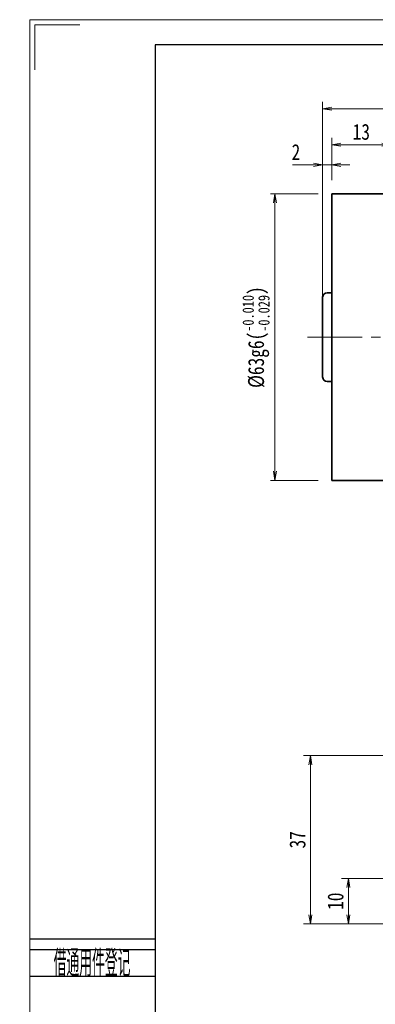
# Model space of a CAD drawing. Header units: millimetres. Extents: x -6 to 473, y -29 to 297.
# Tile 2 of 8: x -6 to 73, y 81 to 297. Entities that reach past the tile are written whole.
import ezdxf
from ezdxf.enums import TextEntityAlignment as Align

# ---------------------------------------------------------------- set-up
doc = ezdxf.new("R2010")
doc.units = ezdxf.units.MM
doc.linetypes.add('点画线', pattern=[18, 12, -2, 2, -2])
doc.layers.add('2细线层', color=4, linetype='Continuous')
doc.layers.add('6文字层', color=3, linetype='Continuous')
for name, color, linetype, lineweight in [('中心线层', 1, '点画线', 18), ('图框_外框线', 7, 'Continuous', 18), ('尺寸线层', 3, 'Continuous', 18), ('粗实线层', 7, 'Continuous', 35)]:
    doc.layers.add(name, color=color, linetype=linetype, lineweight=lineweight)
doc.styles.add('PC_TEXTSTYLE', font='ISOCP.SHX', dxfattribs={"width": 0.707, "bigfont": 'GBCBIG.SHX'})
doc.styles.add('宋体', font='SimSun.ttf', dxfattribs={"width": 0.8})
doc.dimstyles.new('A水平标注$0', dxfattribs={"dimtxt": 3.5, "dimasz": 2, "dimexe": 1.5, "dimexo": 3, "dimgap": 1.1, "dimtad": 1, "dimtoh": 1, "dimdec": 4, "dimdsep": 46, "dimtxsty": '宋体', "dimblk": 'OPEN', "dimcen": 3, "dimclrd": 3, "dimclre": 3, "dimclrt": 6, "dimadec": 0, "dimazin": 0, "dimtm": 1e-09, "dimtfac": 1, "dimtdec": 4, "dimtix": 1, "dimtmove": 0, "dimatfit": 3, "dimldrblk": 'OPEN', "dimfxl": 0, "dimlwd": 13, "dimlwe": 13, "dimarcsym": 0})
doc.dimstyles.new('D直径标注φ25', dxfattribs={"dimtxt": 3.5, "dimasz": 2, "dimexe": 1, "dimexo": 3, "dimtad": 1, "dimtoh": 1, "dimdec": 1, "dimdsep": 46, "dimtxsty": '宋体', "dimblk": 'OPEN', "dimcen": 3, "dimclrd": 3, "dimclre": 3, "dimclrt": 130, "dimadec": 0, "dimazin": 0, "dimtm": 1e-09, "dimtfac": 1, "dimtdec": 1, "dimtmove": 0, "dimatfit": 0, "dimldrblk": 'OPEN', "dimfxl": 0, "dimlwd": 13, "dimlwe": 13, "dimarcsym": 0})

# ---------------------------------------------------------------- blocks, each defined once
blk = doc.blocks.new('_Open')
at = {"color": 0, "linetype": 'ByBlock', "lineweight": -2}
for p, q in [((-1, 0.17), (0, 0)), ((-1, -0.17), (0, 0)), ((0, 0), (-1, 0))]:
    blk.add_line(p, q, dxfattribs=at)
blk = doc.blocks.new('*D7')
at = {"layer": 'Defpoints', "color": 0, "transparency": 16777216}
for p in [(50.54, 259.19), (63.01, 259.19), (63.01, 196.19)]:
    blk.add_point(p, dxfattribs=at)
at = {"layer": '尺寸线层', "color": 3, "lineweight": 13, "transparency": 16777216}
for p, q in [((60.01, 259.19), (49.54, 259.19)), ((50.54, 198.19), (50.54, 257.19)), ((60.01, 196.19), (49.54, 196.19))]:
    blk.add_line(p, q, dxfattribs=at)
at = {"layer": '尺寸线层', "color": 3, "lineweight": 13, "transparency": 16777216, "xscale": 2, "yscale": 2, "zscale": 2}
for p, rotation in [((50.54, 259.19), 90), ((50.54, 196.19), 270)]:
    blk.add_blockref('_Open', p, dxfattribs=dict(at, rotation=rotation))
at = {"layer": '尺寸线层', "color": 130, "transparency": 16777216, "insert": (46.37, 227.69), "char_height": 3.5, "attachment_point": 5, "rotation": 90, "style": '宋体', "bg_fill": 3, "box_fill_scale": 1.1, "bg_fill_color": 257, "bg_fill_transparency": 0}
blk.add_mtext('{\\A1;\\A1;%%C63g6({\\H0.707107x;\\S-0.010^ -0.029;})}', dxfattribs=at)
blk = doc.blocks.new('*D15')
at = {"layer": 'Defpoints', "color": 0, "transparency": 16777216}
for p in [(63.01, 269.98), (76.01, 260.19), (63.01, 259.19)]:
    blk.add_point(p, dxfattribs=at)
at = {"layer": '尺寸线层', "color": 3, "lineweight": 13, "transparency": 16777216}
for p, q in [((63.01, 262.19), (63.01, 271.48)), ((76.01, 263.19), (76.01, 271.48)), ((74.01, 269.98), (65.01, 269.98))]:
    blk.add_line(p, q, dxfattribs=at)
at = {"layer": '尺寸线层', "color": 3, "lineweight": 13, "transparency": 16777216, "xscale": 2, "yscale": 2, "zscale": 2, "rotation": 180}
blk.add_blockref('_Open', (63.01, 269.98), dxfattribs=at)
at = {"layer": '尺寸线层', "color": 3, "lineweight": 13, "transparency": 16777216, "xscale": 2, "yscale": 2, "zscale": 2}
blk.add_blockref('_Open', (76.01, 269.98), dxfattribs=at)
at = {"layer": '尺寸线层', "color": 6, "transparency": 16777216, "insert": (69.51, 272.79), "char_height": 3.5, "attachment_point": 5, "style": '宋体', "bg_fill": 3, "box_fill_scale": 1.1, "bg_fill_color": 257, "bg_fill_transparency": 0}
blk.add_mtext('13', dxfattribs=at)
blk = doc.blocks.new('*D16')
at = {"layer": 'Defpoints', "color": 0, "transparency": 16777216}
for p in [(61.01, 265.57), (63.01, 259.19), (61.01, 236.44)]:
    blk.add_point(p, dxfattribs=at)
at = {"layer": '尺寸线层', "color": 3, "lineweight": 13, "transparency": 16777216}
for p, q in [((61.01, 239.44), (61.01, 267.07)), ((63.01, 262.19), (63.01, 267.07)), ((54.36, 265.57), (57.01, 265.57)), ((57.01, 265.57), (59.01, 265.57)), ((63.01, 265.57), (61.01, 265.57)), ((65.01, 265.57), (67.01, 265.57))]:
    blk.add_line(p, q, dxfattribs=at)
at = {"layer": '尺寸线层', "color": 3, "lineweight": 13, "transparency": 16777216, "xscale": 2, "yscale": 2, "zscale": 2}
blk.add_blockref('_Open', (61.01, 265.57), dxfattribs=at)
at = {"layer": '尺寸线层', "color": 3, "lineweight": 13, "transparency": 16777216, "xscale": 2, "yscale": 2, "zscale": 2, "rotation": 180}
blk.add_blockref('_Open', (63.01, 265.57), dxfattribs=at)
at = {"layer": '尺寸线层', "color": 6, "transparency": 16777216, "insert": (55.14, 268.36), "char_height": 3.5, "attachment_point": 5, "style": '宋体', "bg_fill": 3, "box_fill_scale": 1.1, "bg_fill_color": 257, "bg_fill_transparency": 0}
blk.add_mtext('2', dxfattribs=at)
blk = doc.blocks.new('*D20')
at = {"layer": 'Defpoints', "color": 0, "transparency": 16777216}
for p in [(61.01, 277.89), (61.01, 233.19), (175.51, 233.19)]:
    blk.add_point(p, dxfattribs=at)
at = {"layer": '尺寸线层', "color": 3, "lineweight": 13, "transparency": 16777216}
for p, q in [((61.01, 236.19), (61.01, 279.39)), ((175.51, 236.19), (175.51, 279.39)), ((173.51, 277.89), (63.01, 277.89))]:
    blk.add_line(p, q, dxfattribs=at)
at = {"layer": '尺寸线层', "color": 3, "lineweight": 13, "transparency": 16777216, "xscale": 2, "yscale": 2, "zscale": 2, "rotation": 180}
blk.add_blockref('_Open', (61.01, 277.89), dxfattribs=at)
at = {"layer": '尺寸线层', "color": 3, "lineweight": 13, "transparency": 16777216, "xscale": 2, "yscale": 2, "zscale": 2}
blk.add_blockref('_Open', (175.51, 277.89), dxfattribs=at)
at = {"layer": '尺寸线层', "color": 6, "transparency": 16777216, "insert": (118.26, 280.69), "char_height": 3.5, "attachment_point": 5, "style": '宋体', "bg_fill": 3, "box_fill_scale": 1.1, "bg_fill_color": 257, "bg_fill_transparency": 0}
blk.add_mtext('114.5', dxfattribs=at)
blk = doc.blocks.new('*D39')
at = {"layer": 'Defpoints', "color": 0, "transparency": 16777216}
for p in [(83.51, 108.69), (66.67, 98.69), (78.71, 98.69)]:
    blk.add_point(p, dxfattribs=at)
at = {"layer": '尺寸线层', "color": 3, "lineweight": 13, "transparency": 16777216}
for p, q in [((80.51, 108.69), (65.17, 108.69)), ((66.67, 106.69), (66.67, 100.69)), ((75.71, 98.69), (65.17, 98.69))]:
    blk.add_line(p, q, dxfattribs=at)
at = {"layer": '尺寸线层', "color": 3, "lineweight": 13, "transparency": 16777216, "xscale": 2, "yscale": 2, "zscale": 2}
for p, rotation in [((66.67, 108.69), 90), ((66.67, 98.69), 270)]:
    blk.add_blockref('_Open', p, dxfattribs=dict(at, rotation=rotation))
at = {"layer": '尺寸线层', "color": 6, "transparency": 16777216, "insert": (63.86, 103.69), "char_height": 3.5, "attachment_point": 5, "rotation": 90, "style": '宋体', "bg_fill": 3, "box_fill_scale": 1.1, "bg_fill_color": 257, "bg_fill_transparency": 0}
blk.add_mtext('10', dxfattribs=at)
blk = doc.blocks.new('*D40')
at = {"layer": 'Defpoints', "color": 0, "transparency": 16777216}
for p in [(101.51, 135.69), (58.31, 98.69), (78.71, 98.69)]:
    blk.add_point(p, dxfattribs=at)
at = {"layer": '尺寸线层', "color": 3, "lineweight": 13, "transparency": 16777216}
for p, q in [((98.51, 135.69), (56.81, 135.69)), ((58.31, 133.69), (58.31, 100.69)), ((75.71, 98.69), (56.81, 98.69))]:
    blk.add_line(p, q, dxfattribs=at)
at = {"layer": '尺寸线层', "color": 3, "lineweight": 13, "transparency": 16777216, "xscale": 2, "yscale": 2, "zscale": 2}
for p, rotation in [((58.31, 135.69), 90), ((58.31, 98.69), 270)]:
    blk.add_blockref('_Open', p, dxfattribs=dict(at, rotation=rotation))
at = {"layer": '尺寸线层', "color": 6, "transparency": 16777216, "insert": (55.5, 117.19), "char_height": 3.5, "attachment_point": 5, "rotation": 90, "style": '宋体', "bg_fill": 3, "box_fill_scale": 1.1, "bg_fill_color": 257, "bg_fill_transparency": 0}
blk.add_mtext('37', dxfattribs=at)

msp = doc.modelspace()

# ---------------------------------------------------------------- linework, layer by layer
at = {"layer": '2细线层'}
for p, q in [((-3.21391, 95.42355), (24.19545, 95.42355)), ((-3.21391, 93.08203), (24.19545, 93.08203)), ((-3.21391, 87.22823), (24.19545, 87.22823))]:
    msp.add_line(p, q, dxfattribs=at)
at = {"layer": '中心线层'}
msp.add_line((57.70093, 227.69373), (176.58593, 227.69373), dxfattribs=at)
at = {"layer": '图框_外框线', "color": 3}
msp.add_lwpolyline([(-2.2259, 286.45698), (-2.2259, 296.36498), (7.6821, 296.36498)], dxfattribs=at)
at = {"layer": '粗实线层'}
for p, q in [((76.01093, 259.19373), (63.01093, 259.19373)), ((63.01093, 259.19373), (63.01093, 196.19373)), ((61.01093, 236.44373), (61.01093, 218.94373)), ((62.01093, 237.44373), (63.01093, 237.44373)), ((62.01093, 217.94373), (63.01093, 217.94373)), ((76.01093, 196.19373), (63.01093, 196.19373))]:
    msp.add_line(p, q, dxfattribs=at)
for centre, start, end in [((62.01093, 236.44373), 90, 180), ((62.01093, 218.94373), 180, 270)]:
    msp.add_arc(centre, 1, start, end, dxfattribs=at)

# ---------------------------------------------------------------- texts
at = {"layer": '6文字层', "color": 3, "style": 'PC_TEXTSTYLE', "width": 0.667}
msp.add_text('借通用件登记', height=5.853796, dxfattribs=at).set_placement((10.34214, 90.31036), align=Align.MIDDLE)

# ---------------------------------------------------------------- next in the draw order: dimensions: what is measured, and where the dimension line sits
at = {"layer": '尺寸线层'}
dim = msp.add_linear_dim(base=(50.53934, 259.19373), p1=(63.01093, 196.19373), p2=(63.01093, 259.19373), angle=90, text='{\\A1;\\A1;%%C63g6({\\H0.707107x;\\S-0.010^ -0.029;})}', dimstyle='D直径标注φ25', override={"dimgap": 1, "dimpost": 'φ<>', "dimtp": -0.01, "dimtm": 0.029, "dimtdec": 3, "dimtzin": 8}, dxfattribs=at)
dim.commit()
dim.dimension.update_dxf_attribs({"geometry": '*D7', "text_midpoint": (50.53934, 227.69373), "dimtype": 160})

# ---------------------------------------------------------------- next in the draw order: dimensions: what is measured, and where the dimension line sits
dim = msp.add_linear_dim(base=(63.01093, 269.97847), p1=(76.01093, 260.19373), p2=(63.01093, 259.19373), dimstyle='A水平标注$0', override={"dimblk": 'Open', "dimtfill": 1, "dimtfillclr": 256}, dxfattribs=at)
dim.commit()
dim.dimension.update_dxf_attribs({"geometry": '*D15', "text_midpoint": (69.51093, 272.78936)})

# ---------------------------------------------------------------- next in the draw order: dimensions: what is measured, and where the dimension line sits
dim = msp.add_linear_dim(base=(61.01093, 265.56686), p1=(63.01093, 259.19373), p2=(61.01093, 236.44373), dimstyle='A水平标注$0', override={"dimblk": 'Open', "dimtfill": 1, "dimtfillclr": 256}, dxfattribs=at)
dim.commit()
dim.dimension.update_dxf_attribs({"geometry": '*D16', "text_midpoint": (55.13662, 265.56686), "dimtype": 160})

# ---------------------------------------------------------------- next in the draw order: dimensions: what is measured, and where the dimension line sits
dim = msp.add_linear_dim(base=(61.01093, 277.89106), p1=(175.51093, 233.19373), p2=(61.01093, 233.19373), dimstyle='A水平标注$0', override={"dimblk": 'Open', "dimtfill": 1, "dimtfillclr": 256}, dxfattribs=at)
dim.commit()
dim.dimension.update_dxf_attribs({"geometry": '*D20', "text_midpoint": (118.26093, 280.69218)})

# ---------------------------------------------------------------- next in the draw order: linework, layer by layer
at = {"layer": '图框_外框线', "color": 3}
msp.add_lwpolyline([(-3.32679, -29.49834), (459.04685, -29.49834), (459.04685, 297.46587), (-3.32679, 297.46587)], close=True, dxfattribs=at)
at = {"layer": '图框_外框线', "color": 3, "lineweight": 25}
msp.add_lwpolyline([(24.19545, -23.9939), (453.5424, -23.9939), (453.5424, 291.96142), (24.19545, 291.96142)], close=True, dxfattribs=at)

# ---------------------------------------------------------------- next in the draw order: dimensions: what is measured, and where the dimension line sits
at = {"layer": '尺寸线层'}
dim = msp.add_linear_dim(base=(66.67045, 98.69373), p1=(83.51093, 108.69373), p2=(78.71093, 98.69373), angle=90, dimstyle='A水平标注$0', override={"dimblk": 'Open', "dimtfill": 1, "dimtfillclr": 256}, dxfattribs=at)
dim.commit()
dim.dimension.update_dxf_attribs({"geometry": '*D39', "text_midpoint": (66.67045, 103.69373), "dimtype": 160})

# ---------------------------------------------------------------- next in the draw order: dimensions: what is measured, and where the dimension line sits
dim = msp.add_linear_dim(base=(58.30963, 98.69373), p1=(101.51093, 135.69373), p2=(78.71093, 98.69373), angle=90, dimstyle='A水平标注$0', override={"dimblk": 'Open', "dimtfill": 1, "dimtfillclr": 256}, dxfattribs=at)
dim.commit()
dim.dimension.update_dxf_attribs({"geometry": '*D40', "text_midpoint": (58.30963, 117.19373), "dimtype": 160})

doc.saveas('drawing.dxf')
